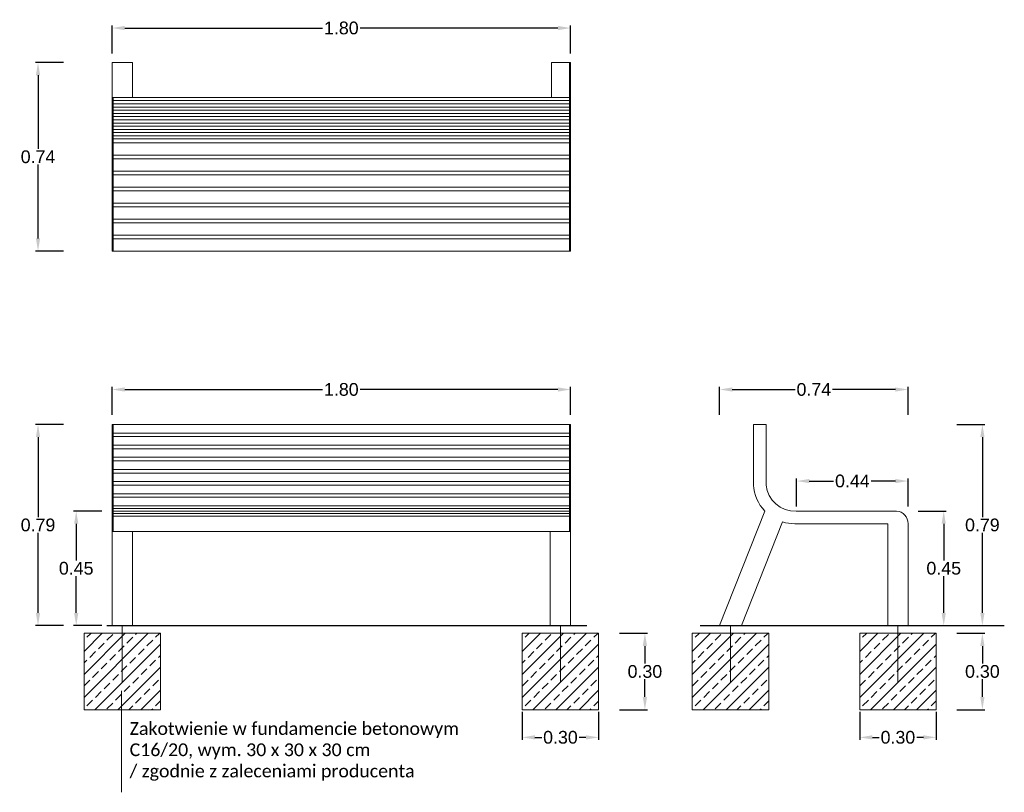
# Model space of a CAD drawing. Header units: metres. Extents: x 5507784 to 5508297, y 5948658 to 5948992.
# Tile 25 of 98: x 5507977.69 to 5507981.55, y 5948924.38 to 5948927.42. Entities that reach past the tile are written whole.
import ezdxf

# ---------------------------------------------------------------- set-up
doc = ezdxf.new("R2010")
doc.units = ezdxf.units.M
doc.layers.add('02 rysunki_tech', color=7, linetype='CONTINUOUS', lineweight=5, true_color=0x000000)
doc.layers.add('3_mala_arch', color=18, linetype='CONTINUOUS', lineweight=5)
doc.styles.get("Standard").update_dxf_attribs({"font": 'arial.ttf'})
doc.dimstyles.new('standard 20', dxfattribs={"dimtxt": 0.05, "dimasz": 0.05, "dimexe": 0.01, "dimexo": 0.001, "dimgap": 0.005, "dimtad": 0, "dimtih": 1, "dimtoh": 1, "dimzin": 0, "dimdsep": 46, "dimtxsty": 'Standard', "dimcen": 0.005, "dimclrd": 251, "dimclre": 251, "dimclrt": 251, "dimadec": 0, "dimazin": 0, "dimtfac": 1, "dimtofl": 0, "dimtmove": 0, "dimatfit": 3, "dimfxl": 0.1, "dimfxlon": 1, "dimtfill": 1, "dimtolj": 1, "dimtzin": 0, "dimarcsym": 0})

# ---------------------------------------------------------------- blocks, each defined once
blk = doc.blocks.new('*D67')
at = {"layer": '3_mala_arch', "color": 251, "linetype": 'Continuous', "lineweight": -2, "transparency": 16777216}
for p, q in [((5507978.052790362, 5948925.864391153), (5507978.052790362, 5948925.974391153)), ((5507978.102790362, 5948925.964391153), (5507978.885290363, 5948925.964391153)), ((5507979.802790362, 5948925.964391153), (5507979.020290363, 5948925.964391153)), ((5507979.852790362, 5948925.864391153), (5507979.852790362, 5948925.974391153))]:
    blk.add_line(p, q, dxfattribs=at)
at = {"layer": '3_mala_arch', "color": 251, "linetype": 'Continuous', "lineweight": 9, "transparency": 16777216}
for points in [[(5507978.102790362, 5948925.972724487), (5507978.102790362, 5948925.95605782), (5507978.052790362, 5948925.964391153)], [(5507979.802790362, 5948925.972724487), (5507979.802790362, 5948925.95605782), (5507979.852790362, 5948925.964391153)]]:
    blk.add_solid(points, dxfattribs=at)
at = {"layer": '3_mala_arch', "color": 251, "linetype": 'Continuous', "lineweight": 9, "transparency": 16777216, "insert": (5507978.952790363, 5948925.964391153), "char_height": 0.05, "attachment_point": 5, "bg_fill": 3, "box_fill_scale": 1.1, "bg_fill_color": 256, "bg_fill_true_color": 13158600, "bg_fill_transparency": 0}
blk.add_mtext('\\A1;1.80', dxfattribs=at)
blk = doc.blocks.new('*D68')
at = {"layer": '3_mala_arch', "color": 251, "linetype": 'Continuous', "lineweight": -2, "transparency": 16777216}
for p, q in [((5507978.012165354, 5948925.487449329), (5507977.902165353, 5948925.487449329)), ((5507977.912165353, 5948925.43744933), (5507977.912165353, 5948925.292977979)), ((5507977.912165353, 5948925.087449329), (5507977.912165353, 5948925.23192068)), ((5507978.012165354, 5948925.037449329), (5507977.902165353, 5948925.037449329))]:
    blk.add_line(p, q, dxfattribs=at)
at = {"layer": '3_mala_arch', "color": 251, "linetype": 'Continuous', "lineweight": 9, "transparency": 16777216}
for points in [[(5507977.903832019, 5948925.43744933), (5507977.920498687, 5948925.43744933), (5507977.912165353, 5948925.487449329)], [(5507977.903832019, 5948925.087449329), (5507977.920498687, 5948925.087449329), (5507977.912165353, 5948925.037449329)]]:
    blk.add_solid(points, dxfattribs=at)
at = {"layer": '3_mala_arch', "color": 251, "linetype": 'Continuous', "lineweight": 9, "transparency": 16777216, "insert": (5507977.912165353, 5948925.262449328), "char_height": 0.05, "attachment_point": 5, "bg_fill": 3, "box_fill_scale": 1.1, "bg_fill_color": 256, "bg_fill_true_color": 13158600, "bg_fill_transparency": 0}
blk.add_mtext('\\A1;0.45', dxfattribs=at)
blk = doc.blocks.new('*D69')
at = {"layer": '3_mala_arch', "color": 251, "linetype": 'Continuous', "lineweight": -2, "transparency": 16777216}
for p, q in [((5507977.862296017, 5948925.827449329), (5507977.752296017, 5948925.827449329)), ((5507977.762296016, 5948925.777449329), (5507977.762296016, 5948925.462977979)), ((5507977.762296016, 5948925.087449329), (5507977.762296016, 5948925.40192068)), ((5507977.862296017, 5948925.037449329), (5507977.752296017, 5948925.037449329))]:
    blk.add_line(p, q, dxfattribs=at)
at = {"layer": '3_mala_arch', "color": 251, "linetype": 'Continuous', "lineweight": 9, "transparency": 16777216}
for points in [[(5507977.753962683, 5948925.777449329), (5507977.77062935, 5948925.777449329), (5507977.762296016, 5948925.827449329)], [(5507977.753962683, 5948925.087449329), (5507977.77062935, 5948925.087449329), (5507977.762296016, 5948925.037449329)]]:
    blk.add_solid(points, dxfattribs=at)
at = {"layer": '3_mala_arch', "color": 251, "linetype": 'Continuous', "lineweight": 9, "transparency": 16777216, "insert": (5507977.762296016, 5948925.432449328), "char_height": 0.05, "attachment_point": 5, "bg_fill": 3, "box_fill_scale": 1.1, "bg_fill_color": 256, "bg_fill_true_color": 13158600, "bg_fill_transparency": 0}
blk.add_mtext('\\A1;0.79', dxfattribs=at)
blk = doc.blocks.new('*D70')
at = {"layer": '3_mala_arch', "color": 251, "linetype": 'Continuous', "lineweight": -2, "transparency": 16777216}
for p, q in [((5507980.739632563, 5948925.505049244), (5507980.739632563, 5948925.615049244)), ((5507980.789632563, 5948925.605049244), (5507980.888658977, 5948925.605049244)), ((5507981.12735797, 5948925.605049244), (5507981.028331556, 5948925.605049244)), ((5507981.17735797, 5948925.505049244), (5507981.17735797, 5948925.615049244))]:
    blk.add_line(p, q, dxfattribs=at)
at = {"layer": '3_mala_arch', "color": 251, "linetype": 'Continuous', "transparency": 16777216}
for points in [[(5507980.789632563, 5948925.613382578), (5507980.789632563, 5948925.59671591), (5507980.739632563, 5948925.605049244)], [(5507981.12735797, 5948925.613382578), (5507981.12735797, 5948925.59671591), (5507981.17735797, 5948925.605049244)]]:
    blk.add_solid(points, dxfattribs=at)
at = {"layer": '3_mala_arch', "color": 251, "linetype": 'Continuous', "lineweight": 9, "transparency": 16777216, "insert": (5507980.958495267, 5948925.605049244), "char_height": 0.05, "attachment_point": 5, "bg_fill": 3, "box_fill_scale": 1.1, "bg_fill_color": 256, "bg_fill_true_color": 13158600, "bg_fill_transparency": 0}
blk.add_mtext('\\A1;0.44', dxfattribs=at)
blk = doc.blocks.new('*D71')
at = {"layer": '3_mala_arch', "color": 251, "linetype": 'Continuous', "lineweight": -2, "transparency": 16777216}
for p, q in [((5507980.43735797, 5948925.864391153), (5507980.43735797, 5948925.974391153)), ((5507980.487357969, 5948925.964391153), (5507980.73752168, 5948925.964391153)), ((5507981.12735797, 5948925.964391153), (5507980.877194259, 5948925.964391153)), ((5507981.17735797, 5948925.864391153), (5507981.17735797, 5948925.974391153))]:
    blk.add_line(p, q, dxfattribs=at)
at = {"layer": '3_mala_arch', "color": 251, "linetype": 'Continuous', "transparency": 16777216}
for points in [[(5507980.487357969, 5948925.972724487), (5507980.487357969, 5948925.95605782), (5507980.43735797, 5948925.964391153)], [(5507981.12735797, 5948925.972724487), (5507981.12735797, 5948925.95605782), (5507981.17735797, 5948925.964391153)]]:
    blk.add_solid(points, dxfattribs=at)
at = {"layer": '3_mala_arch', "color": 251, "linetype": 'Continuous', "lineweight": 9, "transparency": 16777216, "insert": (5507980.80735797, 5948925.964391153), "char_height": 0.05, "attachment_point": 5, "bg_fill": 3, "box_fill_scale": 1.1, "bg_fill_color": 256, "bg_fill_true_color": 13158600, "bg_fill_transparency": 0}
blk.add_mtext('\\A1;0.74', dxfattribs=at)
blk = doc.blocks.new('*D72')
at = {"layer": '3_mala_arch', "color": 251, "linetype": 'Continuous', "lineweight": -2, "transparency": 16777216}
for p, q in [((5507981.21716311, 5948925.487449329), (5507981.32716311, 5948925.487449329)), ((5507981.317163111, 5948925.43744933), (5507981.317163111, 5948925.292977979)), ((5507981.317163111, 5948925.087449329), (5507981.317163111, 5948925.23192068)), ((5507981.21716311, 5948925.037449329), (5507981.32716311, 5948925.037449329))]:
    blk.add_line(p, q, dxfattribs=at)
at = {"layer": '3_mala_arch', "color": 251, "linetype": 'Continuous', "transparency": 16777216}
for points in [[(5507981.308829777, 5948925.43744933), (5507981.325496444, 5948925.43744933), (5507981.317163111, 5948925.487449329)], [(5507981.308829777, 5948925.087449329), (5507981.325496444, 5948925.087449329), (5507981.317163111, 5948925.037449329)]]:
    blk.add_solid(points, dxfattribs=at)
at = {"layer": '3_mala_arch', "color": 251, "linetype": 'Continuous', "lineweight": 9, "transparency": 16777216, "insert": (5507981.317163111, 5948925.262449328), "char_height": 0.05, "attachment_point": 5, "bg_fill": 3, "box_fill_scale": 1.1, "bg_fill_color": 256, "bg_fill_true_color": 13158600, "bg_fill_transparency": 0}
blk.add_mtext('\\A1;0.45', dxfattribs=at)
blk = doc.blocks.new('*D73')
at = {"layer": '3_mala_arch', "color": 251, "linetype": 'Continuous', "lineweight": -2, "transparency": 16777216}
for p, q in [((5507981.368895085, 5948925.827449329), (5507981.478895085, 5948925.827449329)), ((5507981.468895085, 5948925.777449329), (5507981.468895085, 5948925.462977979)), ((5507981.468895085, 5948925.087449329), (5507981.468895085, 5948925.40192068)), ((5507981.368895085, 5948925.037449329), (5507981.478895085, 5948925.037449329))]:
    blk.add_line(p, q, dxfattribs=at)
at = {"layer": '3_mala_arch', "color": 251, "linetype": 'Continuous', "transparency": 16777216}
for points in [[(5507981.460561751, 5948925.777449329), (5507981.477228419, 5948925.777449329), (5507981.468895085, 5948925.827449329)], [(5507981.460561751, 5948925.087449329), (5507981.477228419, 5948925.087449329), (5507981.468895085, 5948925.037449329)]]:
    blk.add_solid(points, dxfattribs=at)
at = {"layer": '3_mala_arch', "color": 251, "linetype": 'Continuous', "lineweight": 9, "transparency": 16777216, "insert": (5507981.468895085, 5948925.432449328), "char_height": 0.05, "attachment_point": 5, "bg_fill": 3, "box_fill_scale": 1.1, "bg_fill_color": 256, "bg_fill_true_color": 13158600, "bg_fill_transparency": 0}
blk.add_mtext('\\A1;0.79', dxfattribs=at)
blk = doc.blocks.new('*D74')
at = {"layer": '3_mala_arch', "color": 251, "linetype": 'Continuous', "lineweight": -2, "transparency": 16777216}
for p, q in [((5507977.862296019, 5948927.247744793), (5507977.752296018, 5948927.247744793)), ((5507977.762296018, 5948927.197744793), (5507977.762296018, 5948926.908273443)), ((5507977.762296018, 5948926.557744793), (5507977.762296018, 5948926.847216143)), ((5507977.862296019, 5948926.507744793), (5507977.752296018, 5948926.507744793))]:
    blk.add_line(p, q, dxfattribs=at)
at = {"layer": '3_mala_arch', "color": 251, "linetype": 'Continuous', "lineweight": 9, "transparency": 16777216}
for points in [[(5507977.753962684, 5948927.197744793), (5507977.770629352, 5948927.197744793), (5507977.762296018, 5948927.247744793)], [(5507977.753962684, 5948926.557744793), (5507977.770629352, 5948926.557744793), (5507977.762296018, 5948926.507744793)]]:
    blk.add_solid(points, dxfattribs=at)
at = {"layer": '3_mala_arch', "color": 251, "linetype": 'Continuous', "lineweight": 9, "transparency": 16777216, "insert": (5507977.762296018, 5948926.877744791), "char_height": 0.05, "attachment_point": 5, "bg_fill": 3, "box_fill_scale": 1.1, "bg_fill_color": 256, "bg_fill_true_color": 13158600, "bg_fill_transparency": 0}
blk.add_mtext('\\A1;0.74', dxfattribs=at)
blk = doc.blocks.new('*D75')
at = {"layer": '3_mala_arch', "color": 251, "linetype": 'Continuous', "lineweight": -2, "transparency": 16777216}
for p, q in [((5507978.052790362, 5948927.283215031), (5507978.052790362, 5948927.393215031)), ((5507978.102790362, 5948927.383215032), (5507978.885290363, 5948927.383215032)), ((5507979.802790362, 5948927.383215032), (5507979.020290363, 5948927.383215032)), ((5507979.852790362, 5948927.283215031), (5507979.852790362, 5948927.393215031))]:
    blk.add_line(p, q, dxfattribs=at)
at = {"layer": '3_mala_arch', "color": 251, "linetype": 'Continuous', "lineweight": 9, "transparency": 16777216}
for points in [[(5507978.102790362, 5948927.391548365), (5507978.102790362, 5948927.374881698), (5507978.052790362, 5948927.383215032)], [(5507979.802790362, 5948927.391548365), (5507979.802790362, 5948927.374881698), (5507979.852790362, 5948927.383215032)]]:
    blk.add_solid(points, dxfattribs=at)
at = {"layer": '3_mala_arch', "color": 251, "linetype": 'Continuous', "lineweight": 9, "transparency": 16777216, "insert": (5507978.952790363, 5948927.383215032), "char_height": 0.05, "attachment_point": 5, "bg_fill": 3, "box_fill_scale": 1.1, "bg_fill_color": 256, "bg_fill_true_color": 13158600, "bg_fill_transparency": 0}
blk.add_mtext('\\A1;1.80', dxfattribs=at)
blk = doc.blocks.new('*D109')
at = {"layer": '02 rysunki_tech', "color": 251, "linetype": 'Continuous', "lineweight": -2, "transparency": 16777216}
for p, q in [((5507980.98735797, 5948924.698879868), (5507980.98735797, 5948924.588879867)), ((5507981.28735797, 5948924.698879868), (5507981.28735797, 5948924.588879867)), ((5507981.03735797, 5948924.598879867), (5507981.067504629, 5948924.598879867)), ((5507981.23735797, 5948924.598879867), (5507981.207211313, 5948924.598879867))]:
    blk.add_line(p, q, dxfattribs=at)
at = {"layer": '02 rysunki_tech', "color": 251, "linetype": 'Continuous', "transparency": 16777216}
for points in [[(5507981.03735797, 5948924.607213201), (5507981.03735797, 5948924.590546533), (5507980.98735797, 5948924.598879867)], [(5507981.23735797, 5948924.607213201), (5507981.23735797, 5948924.590546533), (5507981.28735797, 5948924.598879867)]]:
    blk.add_solid(points, dxfattribs=at)
at = {"layer": '02 rysunki_tech', "color": 251, "linetype": 'Continuous', "transparency": 16777216, "insert": (5507981.137357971, 5948924.598879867), "char_height": 0.05, "attachment_point": 5, "bg_fill": 3, "box_fill_scale": 1.1, "bg_fill_color": 256, "bg_fill_true_color": 13158600, "bg_fill_transparency": 0}
blk.add_mtext('\\A1;0.30', dxfattribs=at)
blk = doc.blocks.new('*D110')
at = {"layer": '02 rysunki_tech', "color": 251, "linetype": 'Continuous', "lineweight": -2, "transparency": 16777216}
for p, q in [((5507981.368895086, 5948925.007449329), (5507981.478895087, 5948925.007449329)), ((5507981.468895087, 5948924.957449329), (5507981.468895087, 5948924.887995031)), ((5507981.468895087, 5948924.757449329), (5507981.468895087, 5948924.826903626)), ((5507981.368895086, 5948924.707449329), (5507981.478895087, 5948924.707449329))]:
    blk.add_line(p, q, dxfattribs=at)
at = {"layer": '02 rysunki_tech', "color": 251, "linetype": 'Continuous', "transparency": 16777216}
for points in [[(5507981.460561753, 5948924.957449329), (5507981.477228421, 5948924.957449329), (5507981.468895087, 5948925.007449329)], [(5507981.460561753, 5948924.757449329), (5507981.477228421, 5948924.757449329), (5507981.468895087, 5948924.707449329)]]:
    blk.add_solid(points, dxfattribs=at)
at = {"layer": '02 rysunki_tech', "color": 251, "linetype": 'Continuous', "transparency": 16777216, "insert": (5507981.468895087, 5948924.857449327), "char_height": 0.05, "attachment_point": 5, "bg_fill": 3, "box_fill_scale": 1.1, "bg_fill_color": 256, "bg_fill_true_color": 13158600, "bg_fill_transparency": 0}
blk.add_mtext('\\A1;0.30', dxfattribs=at)
blk = doc.blocks.new('*D111')
at = {"layer": '02 rysunki_tech', "color": 251, "linetype": 'Continuous', "lineweight": -2, "transparency": 16777216}
for p, q in [((5507979.662790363, 5948924.698879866), (5507979.662790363, 5948924.588879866)), ((5507979.962790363, 5948924.698879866), (5507979.962790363, 5948924.588879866)), ((5507979.712790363, 5948924.598879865), (5507979.74293702, 5948924.598879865)), ((5507979.912790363, 5948924.598879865), (5507979.882643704, 5948924.598879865))]:
    blk.add_line(p, q, dxfattribs=at)
at = {"layer": '02 rysunki_tech', "color": 251, "linetype": 'Continuous', "transparency": 16777216}
for points in [[(5507979.712790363, 5948924.607213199), (5507979.712790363, 5948924.590546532), (5507979.662790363, 5948924.598879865)], [(5507979.912790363, 5948924.607213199), (5507979.912790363, 5948924.590546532), (5507979.962790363, 5948924.598879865)]]:
    blk.add_solid(points, dxfattribs=at)
at = {"layer": '02 rysunki_tech', "color": 251, "linetype": 'Continuous', "transparency": 16777216, "insert": (5507979.812790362, 5948924.598879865), "char_height": 0.05, "attachment_point": 5, "bg_fill": 3, "box_fill_scale": 1.1, "bg_fill_color": 256, "bg_fill_true_color": 13158600, "bg_fill_transparency": 0}
blk.add_mtext('\\A1;0.30', dxfattribs=at)
blk = doc.blocks.new('*D112')
at = {"layer": '02 rysunki_tech', "color": 251, "linetype": 'Continuous', "lineweight": -2, "transparency": 16777216}
for p, q in [((5507980.044327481, 5948925.007449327), (5507980.154327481, 5948925.007449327)), ((5507980.144327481, 5948924.957449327), (5507980.144327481, 5948924.887995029)), ((5507980.144327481, 5948924.757449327), (5507980.144327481, 5948924.826903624)), ((5507980.044327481, 5948924.707449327), (5507980.154327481, 5948924.707449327))]:
    blk.add_line(p, q, dxfattribs=at)
at = {"layer": '02 rysunki_tech', "color": 251, "linetype": 'Continuous', "transparency": 16777216}
for points in [[(5507980.135994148, 5948924.957449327), (5507980.152660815, 5948924.957449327), (5507980.144327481, 5948925.007449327)], [(5507980.135994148, 5948924.757449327), (5507980.152660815, 5948924.757449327), (5507980.144327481, 5948924.707449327)]]:
    blk.add_solid(points, dxfattribs=at)
at = {"layer": '02 rysunki_tech', "color": 251, "linetype": 'Continuous', "transparency": 16777216, "insert": (5507980.144327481, 5948924.857449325), "char_height": 0.05, "attachment_point": 5, "bg_fill": 3, "box_fill_scale": 1.1, "bg_fill_color": 256, "bg_fill_true_color": 13158600, "bg_fill_transparency": 0}
blk.add_mtext('\\A1;0.30', dxfattribs=at)

msp = doc.modelspace()

# ---------------------------------------------------------------- hatches: boundary and pattern name
at = {"layer": '02 rysunki_tech', "linetype": 'Continuous', "true_color": 0x939598}
h = msp.add_hatch(dxfattribs=at)
h.set_pattern_fill('ANSI33', color=252, scale=0.01)
h.set_pattern_definition([(45, (-2.677102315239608, -3.725290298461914e-09), (-0.04490128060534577, 0.04490128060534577), []), (45, (-2.632201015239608, -3.725290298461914e-09), (-0.04490128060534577, 0.04490128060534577), [0.03175, -0.015875])])
h.paths.add_polyline_path([(5507978.242790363, 5948925.007449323), (5507977.942790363, 5948925.007449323), (5507977.942790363, 5948924.707449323), (5507978.242790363, 5948924.707449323)])
h = msp.add_hatch(dxfattribs=at)
h.set_pattern_fill('ANSI33', color=252, scale=0.01)
h.set_pattern_definition([(45, (-0.9571023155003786, -1.862645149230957e-09), (-0.04490128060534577, 0.04490128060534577), []), (45, (-0.9122010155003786, -1.862645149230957e-09), (-0.04490128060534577, 0.04490128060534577), [0.03175, -0.015875])])
h.paths.add_polyline_path([(5507979.962790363, 5948925.007449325), (5507979.662790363, 5948925.007449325), (5507979.662790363, 5948924.707449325), (5507979.962790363, 5948924.707449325)])
h = msp.add_hatch(dxfattribs=at)
h.set_pattern_fill('ANSI33', color=252, scale=0.01)
h.set_pattern_definition([(45, (-0.289536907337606, -1.862645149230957e-09), (-0.04490128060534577, 0.04490128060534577), []), (45, (-0.2446356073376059, -1.862645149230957e-09), (-0.04490128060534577, 0.04490128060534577), [0.03175, -0.015875])])
h.paths.add_polyline_path([(5507980.630355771, 5948925.007449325), (5507980.330355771, 5948925.007449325), (5507980.330355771, 5948924.707449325), (5507980.630355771, 5948924.707449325)])
h = msp.add_hatch(dxfattribs=at)
h.set_pattern_fill('ANSI33', color=252, scale=0.01)
h.set_pattern_definition([(45, (0.3674652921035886, 0), (-0.04490128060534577, 0.04490128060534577), []), (45, (0.4123665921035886, 0), (-0.04490128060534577, 0.04490128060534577), [0.03175, -0.015875])])
h.paths.add_polyline_path([(5507981.28735797, 5948925.007449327), (5507980.98735797, 5948925.007449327), (5507980.98735797, 5948924.707449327), (5507981.28735797, 5948924.707449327)])

# ---------------------------------------------------------------- linework, layer by layer
at = {"layer": '02 rysunki_tech', "linetype": 'Continuous'}
for points in [[(5507978.092790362, 5948925.037449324), (5507978.092790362, 5948924.815358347)], [(5507979.812790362, 5948925.037449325), (5507979.812790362, 5948924.815358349)], [(5507980.48035577, 5948925.037449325), (5507980.48035577, 5948924.815358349)], [(5507981.13735797, 5948925.037449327), (5507981.13735797, 5948924.815358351)]]:
    msp.add_lwpolyline(points, dxfattribs=at)
for points in [[(5507977.942790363, 5948925.007449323), (5507978.242790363, 5948925.007449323), (5507978.242790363, 5948924.707449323), (5507977.942790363, 5948924.707449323)], [(5507979.662790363, 5948925.007449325), (5507979.962790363, 5948925.007449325), (5507979.962790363, 5948924.707449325), (5507979.662790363, 5948924.707449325)], [(5507980.330355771, 5948925.007449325), (5507980.630355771, 5948925.007449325), (5507980.630355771, 5948924.707449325), (5507980.330355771, 5948924.707449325)], [(5507980.98735797, 5948925.007449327), (5507981.28735797, 5948925.007449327), (5507981.28735797, 5948924.707449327), (5507980.98735797, 5948924.707449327)]]:
    msp.add_lwpolyline(points, close=True, dxfattribs=at)
at = {"layer": '02 rysunki_tech', "ltscale": 0.1}
msp.add_lwpolyline([(5507978.090119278, 5948924.383246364), (5507978.089595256, 5948924.781283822)], dxfattribs=at)
at = {"layer": '3_mala_arch', "color": 18, "linetype": 'Continuous', "lineweight": 9, "true_color": 0x000000}
for points in [[(5507979.847790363, 5948926.507744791), (5507979.847790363, 5948927.247744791)], [(5507978.057790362, 5948926.507744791), (5507978.057790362, 5948927.110896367)], [(5507978.057790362, 5948927.110896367), (5507978.057790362, 5948927.110896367), (5507979.847790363, 5948927.110896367)], [(5507978.057790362, 5948927.098346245), (5507978.057790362, 5948927.098346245), (5507979.847790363, 5948927.098346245)], [(5507978.057790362, 5948927.085796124), (5507978.057790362, 5948927.085796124), (5507979.847790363, 5948927.085796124)], [(5507978.057790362, 5948927.073246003), (5507978.057790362, 5948927.073246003), (5507979.847790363, 5948927.073246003)], [(5507978.057790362, 5948927.060695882), (5507978.057790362, 5948927.060695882), (5507979.847790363, 5948927.060695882)], [(5507978.057790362, 5948927.048145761), (5507978.057790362, 5948927.048145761), (5507979.847790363, 5948927.048145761)], [(5507978.057790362, 5948927.03559564), (5507978.057790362, 5948927.03559564), (5507979.847790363, 5948927.03559564)], [(5507978.057790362, 5948927.023045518), (5507978.057790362, 5948927.023045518), (5507979.847790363, 5948927.023045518)], [(5507978.057790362, 5948927.010495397), (5507978.057790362, 5948927.010495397), (5507979.847790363, 5948927.010495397)], [(5507978.057790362, 5948926.997945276), (5507978.057790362, 5948926.997945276), (5507979.847790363, 5948926.997945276)], [(5507978.057790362, 5948926.985395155), (5507978.057790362, 5948926.985395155), (5507979.847790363, 5948926.985395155)], [(5507978.057790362, 5948926.972845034), (5507978.057790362, 5948926.972845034), (5507979.847790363, 5948926.972845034)], [(5507978.057790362, 5948926.960294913), (5507978.057790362, 5948926.960294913), (5507979.847790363, 5948926.960294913)], [(5507978.057790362, 5948926.947744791), (5507978.057790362, 5948926.947744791), (5507979.847790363, 5948926.947744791)], [(5507978.057790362, 5948926.507744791), (5507978.057790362, 5948926.907744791)], [(5507978.057790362, 5948925.827449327), (5507978.052790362, 5948925.827449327), (5507978.052790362, 5948925.037449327)], [(5507978.057790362, 5948925.407449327), (5507978.057790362, 5948925.827449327)], [(5507979.847790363, 5948925.407449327), (5507979.847790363, 5948925.827449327)], [(5507979.847790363, 5948925.827449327), (5507979.852790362, 5948925.827449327), (5507979.852790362, 5948925.037449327)], [(5507980.570073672, 5948925.589504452), (5507980.570073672, 5948925.827449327)], [(5507980.570073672, 5948925.827449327), (5507980.620073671, 5948925.827449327)], [(5507980.620073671, 5948925.589504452), (5507980.620073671, 5948925.827449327)], [(5507978.057790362, 5948925.497449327), (5507979.847790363, 5948925.497449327)], [(5507978.057790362, 5948925.487449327), (5507979.847790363, 5948925.487449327)], [(5507980.43735797, 5948925.037449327), (5507980.614812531, 5948925.487449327)], [(5507980.73735797, 5948925.487449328), (5507981.132388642, 5948925.487449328)], [(5507978.057790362, 5948925.477449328), (5507979.847790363, 5948925.477449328)], [(5507978.057790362, 5948925.467449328), (5507979.847790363, 5948925.467449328)], [(5507978.052790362, 5948925.037449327), (5507978.132790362, 5948925.037449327), (5507978.132790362, 5948925.407449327)], [(5507978.052790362, 5948925.407449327), (5507979.852790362, 5948925.407449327)], [(5507979.852790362, 5948925.037449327), (5507979.772790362, 5948925.037449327), (5507979.772790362, 5948925.407449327)], [(5507980.52335357, 5948925.037449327), (5507980.683930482, 5948925.444649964)], [(5507980.732141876, 5948925.437328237), (5507981.09735797, 5948925.437501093)], [(5507981.17735797, 5948925.037449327), (5507981.09735797, 5948925.037449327), (5507981.09735797, 5948925.437501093)], [(5507981.17735797, 5948925.037449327), (5507981.17735797, 5948925.438618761)], [(5507980.43735797, 5948925.037449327), (5507980.52335357, 5948925.037449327)]]:
    msp.add_lwpolyline(points, dxfattribs=at)
for points in [[(5507978.057790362, 5948926.8848843), (5507979.847790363, 5948926.8848843), (5507979.847790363, 5948926.932582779), (5507978.057790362, 5948926.932582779)], [(5507978.057790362, 5948926.822027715), (5507979.847790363, 5948926.822027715), (5507979.847790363, 5948926.869726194), (5507978.057790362, 5948926.869726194)], [(5507978.057790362, 5948926.75917113), (5507979.847790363, 5948926.75917113), (5507979.847790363, 5948926.806869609), (5507978.057790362, 5948926.806869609)], [(5507978.057790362, 5948926.696314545), (5507979.847790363, 5948926.696314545), (5507979.847790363, 5948926.744013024), (5507978.057790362, 5948926.744013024)], [(5507978.057790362, 5948926.633457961), (5507979.847790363, 5948926.633457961), (5507979.847790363, 5948926.68115644), (5507978.057790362, 5948926.68115644)], [(5507978.057790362, 5948926.570601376), (5507979.847790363, 5948926.570601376), (5507979.847790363, 5948926.618299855), (5507978.057790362, 5948926.618299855)], [(5507978.057790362, 5948926.507744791), (5507979.847790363, 5948926.507744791), (5507979.847790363, 5948926.55544327), (5507978.057790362, 5948926.55544327)], [(5507978.057790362, 5948925.793640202), (5507979.847790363, 5948925.793640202), (5507979.847790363, 5948925.82738732), (5507978.057790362, 5948925.82738732)], [(5507978.057790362, 5948925.745941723), (5507979.847790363, 5948925.745941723), (5507979.847790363, 5948925.779688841), (5507978.057790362, 5948925.779688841)], [(5507978.057790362, 5948925.698243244), (5507979.847790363, 5948925.698243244), (5507979.847790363, 5948925.731990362), (5507978.057790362, 5948925.731990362)], [(5507978.057790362, 5948925.650544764), (5507979.847790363, 5948925.650544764), (5507979.847790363, 5948925.684291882), (5507978.057790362, 5948925.684291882)], [(5507978.057790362, 5948925.602846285), (5507979.847790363, 5948925.602846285), (5507979.847790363, 5948925.636593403), (5507978.057790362, 5948925.636593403)], [(5507978.057790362, 5948925.555147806), (5507979.847790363, 5948925.555147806), (5507979.847790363, 5948925.588894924), (5507978.057790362, 5948925.588894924)], [(5507978.057790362, 5948925.507449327), (5507979.847790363, 5948925.507449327), (5507979.847790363, 5948925.541196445), (5507978.057790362, 5948925.541196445)]]:
    msp.add_lwpolyline(points, close=True, dxfattribs=at)
for centre, radius, start, end in [((5507980.732141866, 5948925.599717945), 0.162389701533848, 183.605995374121, 223.737310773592), ((5507980.732233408, 5948925.599980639), 0.1126479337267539, 185.3361823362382, 272.6073906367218), ((5507981.127754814, 5948925.438059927), 0.04960630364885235, 359.3545279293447, 84.64006754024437), ((5507980.732141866, 5948925.599717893), 0.1623896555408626, 252.7292727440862, 270.0000032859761)]:
    msp.add_arc(centre, radius, start, end, dxfattribs=at)

# ---------------------------------------------------------------- texts
at = {"layer": '02 rysunki_tech', "insert": (5507978.121950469, 5948924.658587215, 10.12), "char_height": 0.05, "attachment_point": 1}
msp.add_mtext_dynamic_manual_height_columns('{\\fCalibri|b0|i0|c238|p34;Zakotwienie w fundamencie betonowym\\PC16/20, wym. 30 x 30 x 30 cm \\P/ zgodnie z zaleceniami producenta}', width=1.717091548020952, gutter_width=0.015, heights=[0], dxfattribs=at)

# ---------------------------------------------------------------- next in the draw order: dimensions: what is measured, and where the dimension line sits
at = {"layer": '02 rysunki_tech', "linetype": 'Continuous'}
for p1, p2, picture, middle in [((5507979.662790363, 5948924.707449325), (5507979.962790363, 5948924.707449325), '*D111', (5507979.812790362, 5948924.598879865)), ((5507980.98735797, 5948924.707449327), (5507981.28735797, 5948924.707449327), '*D109', (5507981.137357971, 5948924.598879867))]:
    dim = msp.add_aligned_dim(p1=p1, p2=p2, distance=-0.10856945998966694, dimstyle='standard 20', dxfattribs=at)
    dim.commit()
    dim.dimension.update_dxf_attribs({"geometry": picture, "text_midpoint": middle})
at = {"layer": '3_mala_arch', "linetype": 'Continuous', "lineweight": 9}
for p1, p2, distance, picture, middle in [((5507978.052790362, 5948926.507744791), (5507978.052790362, 5948927.247744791), 0.29049434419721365, '*D74', (5507977.762296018, 5948926.877744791)), ((5507978.052790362, 5948925.827449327), (5507979.852790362, 5948925.827449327), 0.13694182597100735, '*D67', (5507978.952790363, 5948925.964391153)), ((5507980.43735797, 5948925.827449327), (5507981.17735797, 5948925.827449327), 0.13694182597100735, '*D71', (5507980.80735797, 5948925.964391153)), ((5507980.739632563, 5948925.487449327), (5507981.17735797, 5948925.487449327), 0.11759991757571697, '*D70', (5507980.958495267, 5948925.605049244)), ((5507978.057790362, 5948925.487449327), (5507978.057790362, 5948925.037449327), -0.14562500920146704, '*D68', (5507977.912165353, 5948925.262449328))]:
    dim = msp.add_aligned_dim(p1=p1, p2=p2, distance=distance, dimstyle='standard 20', dxfattribs=at)
    dim.commit()
    dim.dimension.update_dxf_attribs({"geometry": picture, "text_midpoint": middle})

# ---------------------------------------------------------------- next in the draw order: dimensions: what is measured, and where the dimension line sits
at = {"layer": '02 rysunki_tech', "linetype": 'Continuous'}
for p1, p2, distance, picture, middle in [((5507979.965574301, 5948925.007449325), (5507979.965574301, 5948924.707449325), 0.1787531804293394, '*D112', (5507980.144327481, 5948924.857449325)), ((5507981.290141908, 5948925.007449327), (5507981.290141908, 5948924.707449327), 0.17875317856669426, '*D110', (5507981.468895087, 5948924.857449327))]:
    dim = msp.add_aligned_dim(p1=p1, p2=p2, distance=distance, dimstyle='standard 20', dxfattribs=at)
    dim.commit()
    dim.dimension.update_dxf_attribs({"geometry": picture, "text_midpoint": middle})
at = {"layer": '3_mala_arch', "linetype": 'Continuous', "lineweight": 9}
for p1, p2, distance, picture, middle in [((5507978.052790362, 5948927.247744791), (5507979.852790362, 5948927.247744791), 0.1354702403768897, '*D75', (5507978.952790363, 5948927.383215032)), ((5507978.057790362, 5948925.037449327), (5507978.057790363, 5948925.827449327), 0.29549434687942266, '*D69', (5507977.762296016, 5948925.432449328)), ((5507981.17735797, 5948925.487449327), (5507981.17735797, 5948925.037449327), 0.13980514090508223, '*D72', (5507981.317163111, 5948925.262449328))]:
    dim = msp.add_aligned_dim(p1=p1, p2=p2, distance=distance, dimstyle='standard 20', dxfattribs=at)
    dim.commit()
    dim.dimension.update_dxf_attribs({"geometry": picture, "text_midpoint": middle})

# ---------------------------------------------------------------- next in the draw order: linework, layer by layer
at = {"layer": '3_mala_arch', "color": 18, "linetype": 'Continuous', "lineweight": 9, "true_color": 0x000000}
for points in [[(5507978.052790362, 5948927.110896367), (5507978.132790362, 5948927.110896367), (5507978.132790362, 5948927.247744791)], [(5507978.057790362, 5948926.507744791), (5507978.052790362, 5948926.507744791), (5507978.052790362, 5948927.247744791), (5507978.132790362, 5948927.247744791)], [(5507979.847790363, 5948927.110896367), (5507979.777790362, 5948927.110896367), (5507979.777790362, 5948927.247744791)], [(5507979.847790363, 5948926.507744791), (5507979.852790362, 5948926.507744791), (5507979.852790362, 5948927.247744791), (5507979.777790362, 5948927.247744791)]]:
    msp.add_lwpolyline(points, dxfattribs=at)
at = {"layer": '3_mala_arch', "color": 252, "linetype": 'Continuous', "lineweight": 30, "true_color": 0x939598}
msp.add_lwpolyline([(5507978.033001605, 5948925.037449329), (5507979.915952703, 5948925.037449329)], dxfattribs=at)

# ---------------------------------------------------------------- next in the draw order: dimensions: what is measured, and where the dimension line sits
at = {"layer": '3_mala_arch', "linetype": 'Continuous', "lineweight": 9}
dim = msp.add_aligned_dim(p1=(5507981.17735797, 5948925.037449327), p2=(5507981.17735797, 5948925.827449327), distance=-0.29153711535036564, dimstyle='standard 20', dxfattribs=at)
dim.commit()
dim.dimension.update_dxf_attribs({"geometry": '*D73', "text_midpoint": (5507981.468895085, 5948925.432449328)})

# ---------------------------------------------------------------- next in the draw order: linework, layer by layer
at = {"layer": '3_mala_arch', "color": 252, "linetype": 'Continuous', "lineweight": 30, "true_color": 0x939598}
msp.add_lwpolyline([(5507980.36081657, 5948925.037449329), (5507981.55495536, 5948925.037449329)], dxfattribs=at)

doc.saveas('drawing.dxf')
